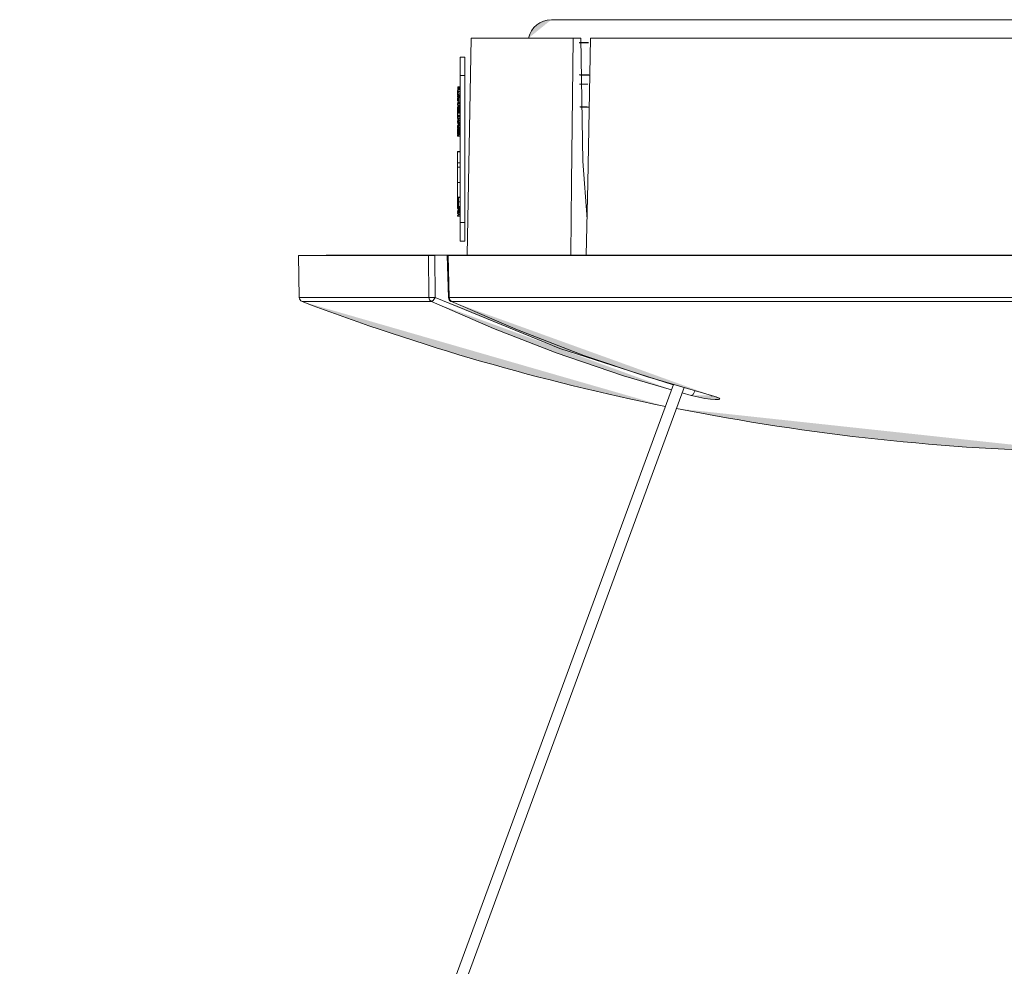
# Model space of a CAD drawing. Header units: inches. Extents: x -12 to 34, y -66 to 44.
# Tile 5 of 6: x 4 to 11, y 37 to 44. Entities that reach past the tile are written whole.
import ezdxf

# ---------------------------------------------------------------- set-up
doc = ezdxf.new("R2010")
doc.units = ezdxf.units.IN
doc.header["$MEASUREMENT"] = 0
doc.layers.add('Livello 1', color=7, linetype='Continuous')

# ---------------------------------------------------------------- blocks, each defined once
blk = doc.blocks.new('block 2')
at = {"layer": 'Livello 1', "true_color": 0x1c1c1b}
h = blk.add_hatch(color=179, dxfattribs=at)
h.dxf.hatch_style = 2
edge = h.paths.add_edge_path()
edge.add_spline(control_points=[(7.6295, 43.975), (7.5472, 43.975), (7.4767, 43.9177), (7.4598, 43.8379)], knot_values=[0, 0, 0, 0, 0.035278, 0.035278, 0.035278, 0.035278], degree=3, periodic=0)
edge.add_line((7.4598, 43.8379), (7.6295, 43.975))
h = blk.add_hatch(color=179, dxfattribs=at)
h.dxf.hatch_style = 2
h.paths.add_polyline_path([(7.7752, 42.2182), (7.7808, 42.756), (7.792, 43.8379)])
h = blk.add_hatch(color=179, dxfattribs=at)
h.dxf.hatch_style = 2
h.paths.add_polyline_path([(7.9225, 43.8379), (7.9015, 42.756), (7.8903, 42.2182)])
h = blk.add_hatch(color=179, dxfattribs=at)
h.dxf.hatch_style = 2
h.paths.add_polyline_path([(4.1298, 28.0333), (3.9994, 28.0864), (3.8691, 28.1212), (3.756, 28.1335), (3.6614, 28.0977)])
h.paths.add_polyline_path([(3.7019, 28.2091), (3.7228, 28.2357), (3.798, 28.247), (3.9089, 28.2337), (4.0408, 28.1989), (4.1712, 28.1468)])
h.paths.add_polyline_path([(4.0311, 28.2511), (4.1037, 28.2296), (4.1752, 28.1999)])
h.paths.add_polyline_path([(3.7382, 28.0108), (3.751, 28.02), (3.7826, 28.0292), (3.8271, 28.0292), (3.8813, 28.023), (3.9422, 28.0108)])
h.paths.add_polyline_path([(4.0894, 27.9637), (4.0158, 27.9893), (3.9422, 28.0108)])
h.paths.add_polyline_path([(4.1298, 28.0333), (4.1216, 28.0138), (4.1119, 27.9934), (4.1007, 27.977), (4.0894, 27.9637)])
h.paths.add_polyline_path([(4.1752, 28.1999), (4.1799, 28.1948), (4.1814, 28.1835), (4.1789, 28.1672), (4.1712, 28.1468)])
h.paths.add_polyline_path([(4.2463, 27.9801), (4.2377, 27.9616), (4.229, 27.9412), (4.2178, 27.9258), (4.208, 27.9116)])
h.paths.add_polyline_path([(4.2924, 28.1447), (4.2965, 28.1386), (4.2965, 28.1262), (4.2939, 28.111), (4.2882, 28.0925)])
h.paths.add_polyline_path([(4.2463, 27.9801), (4.2463, 27.9535), (4.2448, 27.9402), (4.2398, 27.9279)])
h.paths.add_polyline_path([(4.3118, 28.1243), (4.3102, 28.117), (4.3052, 28.1079), (4.2882, 28.0925)])
h.paths.add_polyline_path([(4.2398, 27.9279), (4.23, 27.9146), (4.2213, 27.9033)])
h.paths.add_polyline_path([(4.3072, 28.1386), (4.3118, 28.1335), (4.3118, 28.1243)])
h.paths.add_polyline_path([(12.2239, 42.2254), (12.2694, 42.2059), (12.2873, 42.1568)])
h.paths.add_polyline_path([(12.3139, 42.2254), (12.3195, 42.2254), (12.3246, 42.2243)])
h.paths.add_polyline_path([(15.4142, 41.171), (15.402, 41.1793), (15.3918, 41.2038)])
h.paths.add_polyline_path([(17.5084, 41.8716), (17.4931, 41.8808), (17.4818, 41.9022)])
h.paths.add_polyline_path([(12.1932, 41.8716), (12.2152, 41.8787), (12.2259, 41.8971)])
h.paths.add_polyline_path([(12.0398, 41.171), (12.0638, 41.1793), (12.0751, 41.2038)])
h.paths.add_polyline_path([(12.3139, 41.171), (12.2903, 41.1793), (12.2791, 41.2038)])
h.paths.add_polyline_path([(12.4667, 41.8716), (12.4432, 41.8808), (12.432, 41.9022)])
h.paths.add_polyline_path([(6.7337, 41.8716), (6.7486, 41.8808), (6.7623, 41.9022)])
h.paths.add_polyline_path([(8.674, 41.171), (8.6884, 41.1793), (8.6992, 41.2038)])
h.paths.add_polyline_path([(12.14, 41.4615), (12.1579, 41.4605), (12.1911, 41.4605), (12.2218, 41.4635), (12.2495, 41.4686), (12.2679, 41.4748), (12.2766, 41.4809)])
h.paths.add_polyline_path([(12.2766, 41.4809), (12.2894, 41.528), (12.3108, 41.6087), (12.3195, 41.6425)])
h.paths.add_polyline_path([(17.5289, 41.9022), (17.5228, 41.8849), (17.5084, 41.8716)])
h.paths.add_polyline_path([(6.7337, 41.8716), (6.7189, 41.8849), (6.7138, 41.9022)])
h.paths.add_polyline_path([(6.8662, 41.9022), (6.8723, 41.8849), (6.8845, 41.8716)])
h.paths.add_polyline_path([(12.1932, 41.8716), (12.1947, 41.8849), (12.1947, 41.9022)])
h.paths.add_polyline_path([(12.4692, 41.9022), (12.4678, 41.8849), (12.4667, 41.8716)])
h.paths.add_polyline_path([(17.3867, 41.8716), (17.4011, 41.8849), (17.4062, 41.9022)])
h.paths.add_polyline_path([(12.0802, 41.1905), (12.0817, 41.1895), (12.0986, 41.1824), (12.1246, 41.1762), (12.1553, 41.1721), (12.1901, 41.1742), (12.2239, 41.1772), (12.2514, 41.1843), (12.2704, 41.1936), (12.2791, 41.2038)])
h.paths.add_polyline_path([(8.5252, 41.2141), (8.1669, 41.3184), (7.6652, 41.4901), (7.197, 41.6711), (6.7337, 41.8716)])
h.paths.add_polyline_path([(8.8254, 41.171), (8.8602, 41.1598), (8.8811, 41.1506), (8.8868, 41.1435), (8.8771, 41.1404), (8.8519, 41.1404), (8.8167, 41.1425), (8.7753, 41.1496), (8.7293, 41.1578), (8.6863, 41.168), (8.674, 41.171)])
h.paths.add_polyline_path([(6.8845, 41.8716), (7.3765, 41.6609), (7.8724, 41.4697), (8.3463, 41.3102), (8.8254, 41.171)])
h.paths.add_polyline_path([(12.0398, 41.171), (12.0802, 41.3184), (12.1191, 41.4901), (12.1569, 41.6711), (12.1932, 41.8716)])
h.paths.add_polyline_path([(12.3139, 41.171), (12.3026, 41.1598), (12.2766, 41.1506), (12.2387, 41.1435), (12.1957, 41.1404), (12.1498, 41.1404), (12.1078, 41.1425), (12.073, 41.1496), (12.05, 41.1578), (12.0398, 41.168), (12.0398, 41.171)])
h.paths.add_polyline_path([(12.4667, 41.8716), (12.4274, 41.6609), (12.3885, 41.4697), (12.3517, 41.3102), (12.3139, 41.171)])
h.paths.add_polyline_path([(15.2936, 41.171), (15.8397, 41.3184), (16.3816, 41.4901), (16.8868, 41.6711), (17.3867, 41.8716)])
h.paths.add_polyline_path([(15.4142, 41.171), (15.3702, 41.1598), (15.3232, 41.1506), (15.2793, 41.1435), (15.2445, 41.1404), (15.2241, 41.1404), (15.2169, 41.1425), (15.2241, 41.1496), (15.2466, 41.1578), (15.2813, 41.168), (15.2936, 41.171)])
h.paths.add_polyline_path([(17.5084, 41.8716), (16.9788, 41.6609), (16.4419, 41.4697), (15.6453, 41.2335)])
h.paths.add_polyline_path([(17.4839, 42.2162), (17.4951, 42.2162), (17.5084, 42.2151), (17.5187, 42.2151), (17.5269, 42.2151), (17.5309, 42.2151)])
h.paths.add_polyline_path([(12.4263, 42.2162), (12.4289, 42.2162), (12.436, 42.2151), (12.4442, 42.2151), (12.4555, 42.2151), (12.4637, 42.2151)])
h = blk.add_hatch(color=179, dxfattribs=at)
h.dxf.hatch_style = 2
h.paths.add_polyline_path([(6.7123, 42.2151), (6.721, 42.2151), (6.7302, 42.2151), (6.7414, 42.2151), (6.7527, 42.2162), (6.7593, 42.2162)])
h = blk.add_hatch(color=179, dxfattribs=at)
h.dxf.hatch_style = 2
h.paths.add_polyline_path([(6.8677, 42.2162), (6.8595, 42.2162), (6.8538, 42.2151), (6.8529, 42.2151), (6.8554, 42.2151), (6.8595, 42.2151)])
h = blk.add_hatch(color=179, dxfattribs=at)
h.dxf.hatch_style = 2
h.paths.add_polyline_path([(6.8529, 42.2151), (6.857, 42.0587), (6.8616, 41.9022)])
h = blk.add_hatch(color=179, dxfattribs=at)
h.dxf.hatch_style = 2
edge = h.paths.add_edge_path()
edge.add_spline(control_points=[(5.747, 41.9022), (5.747, 41.8889), (5.7572, 41.8767), (5.7695, 41.8716)], knot_values=[0, 0, 0, 0, 0.035278, 0.035278, 0.035278, 0.035278], degree=3, periodic=0)
edge.add_line((5.7695, 41.8716), (5.747, 41.9022))
h = blk.add_hatch(color=179, dxfattribs=at)
h.dxf.hatch_style = 2
h.paths.add_polyline_path([(6.7623, 41.9022), (7.6934, 41.5218), (8.5391, 41.2508)])
h = blk.add_hatch(color=179, dxfattribs=at)
h.dxf.hatch_style = 2
edge = h.paths.add_edge_path()
edge.add_spline(control_points=[(6.8616, 41.9022), (6.8616, 41.8889), (6.8698, 41.8776), (6.8804, 41.8716)], knot_values=[0, 0, 0, 0, 0.035278, 0.035278, 0.035278, 0.035278], degree=3, periodic=0)
edge.add_line((6.8804, 41.8716), (6.8616, 41.9022))
h = blk.add_hatch(color=179, dxfattribs=at)
h.dxf.hatch_style = 2
edge = h.paths.add_edge_path()
edge.add_spline(control_points=[(5.7695, 41.8716), (6.6499, 41.5382), (7.5574, 41.2764), (8.4812, 41.0893)], knot_values=[0, 0, 0, 0, 0.035278, 0.035278, 0.035278, 0.035278], degree=3, periodic=0)
edge.add_line((8.4812, 41.0893), (5.7695, 41.8716))
h = blk.add_hatch(color=179, dxfattribs=at)
h.dxf.hatch_style = 2
h.paths.add_polyline_path([(8.8228, 41.171), (8.8254, 41.1691), (8.8279, 41.1691), (8.8432, 41.165), (8.8565, 41.1609), (8.8627, 41.1578), (8.8668, 41.1558), (8.8689, 41.1547)])
h = blk.add_hatch(color=179, dxfattribs=at)
h.dxf.hatch_style = 2
edge = h.paths.add_edge_path()
edge.add_spline(control_points=[(8.5626, 41.074), (9.5576, 40.8766), (10.5683, 40.7682), (11.5828, 40.7488)], knot_values=[0, 0, 0, 0, 0.035278, 0.035278, 0.035278, 0.035278], degree=3, periodic=0)
edge.add_line((11.5828, 40.7488), (8.5626, 41.074))
at = {"layer": 'Livello 1', "lineweight": 0}
for points in [[(7.6295, 43.975), (7.6652, 43.975), (7.7752, 43.975), (7.9557, 43.975), (8.2047, 43.975), (8.5171, 43.975), (8.8877, 43.975), (9.31, 43.975), (9.7768, 43.975), (10.2815, 43.975), (10.8138, 43.975), (11.3664, 43.975)], [(7.6295, 43.975), (7.6652, 43.975), (7.7752, 43.975), (7.9557, 43.975), (8.2047, 43.975), (8.5171, 43.975), (8.8877, 43.975), (9.31, 43.975), (9.7768, 43.975), (10.2815, 43.975), (10.8138, 43.975), (11.3664, 43.975)], [(7.0308, 43.8379), (7.0012, 42.2182)], [(7.0308, 43.8379), (7.0794, 43.8379), (7.2241, 43.8379), (7.4639, 43.8379), (7.792, 43.8379)], [(7.7752, 42.2182), (7.7808, 42.756), (7.792, 43.8379)], [(7.792, 43.8379), (7.8488, 43.8379)], [(7.9056, 43.8031), (7.8713, 43.8031), (7.8381, 43.8031)], [(7.9071, 43.8052), (7.8739, 43.8052), (7.8401, 43.8052)], [(7.9071, 43.8052), (7.8739, 43.8052), (7.8401, 43.8052)], [(7.8488, 43.8379), (7.8652, 42.9197)], [(7.9225, 43.8379), (7.9015, 42.756), (7.8903, 42.2182)], [(7.9225, 43.8379), (8.3049, 43.8379), (8.743, 43.8379), (9.2314, 43.8379), (9.7615, 43.8379), (10.3255, 43.8379), (10.9135, 43.8379), (11.5193, 43.8379), (12.1287, 43.8379)], [(6.9496, 43.5598), (6.9496, 43.657), (6.9496, 43.6958)], [(6.9847, 43.6958), (6.9496, 43.6958)], [(6.9847, 43.6958), (6.9496, 43.6958)], [(6.9847, 43.5598), (6.9847, 43.657), (6.9847, 43.6958)], [(6.9847, 43.5598), (6.9496, 43.5598)], [(6.9496, 42.4606), (6.9496, 43.5598)], [(6.9847, 42.4606), (6.9847, 43.5598)], [(7.8381, 43.5628), (7.8739, 43.5628), (7.9102, 43.5628)], [(7.8473, 43.5609), (7.8795, 43.5609), (7.9128, 43.5609)], [(7.8473, 43.5609), (7.8795, 43.5609), (7.9128, 43.5609)], [(6.929, 43.4463), (6.9331, 43.4463)], [(6.929, 43.4392), (6.929, 43.4463)], [(6.9331, 43.4463), (6.929, 43.4463)], [(6.929, 43.4392), (6.9362, 43.4392)], [(6.929, 43.4392), (6.9475, 43.4392)], [(6.929, 43.436), (6.9362, 43.436)], [(6.929, 43.436), (6.929, 43.4309)], [(6.929, 43.436), (6.9475, 43.436)], [(6.929, 43.4227), (6.929, 43.4309)], [(6.9362, 43.4309), (6.929, 43.4309)], [(6.9322, 43.4729), (6.9322, 43.4688)], [(6.9496, 43.4729), (6.9322, 43.4729)], [(6.9322, 43.4688), (6.9322, 43.4575)], [(6.9496, 43.4688), (6.9322, 43.4688)], [(6.9331, 43.4575), (6.9322, 43.4575)], [(6.9322, 43.4575), (6.9322, 43.4463)], [(6.9322, 43.4392), (6.9322, 43.436)], [(6.9362, 43.4606), (6.9331, 43.4606)], [(6.9362, 43.4606), (6.9331, 43.4606)], [(6.9362, 43.4606), (6.9331, 43.4606)], [(6.9362, 43.4606), (6.9331, 43.4606)], [(6.9362, 43.4606), (6.9331, 43.4606)], [(6.9362, 43.4606), (6.9331, 43.4606)], [(6.9362, 43.4606), (6.9331, 43.4606)], [(6.9362, 43.4606), (6.9331, 43.4606)], [(6.9362, 43.4606), (6.9331, 43.4606)], [(6.9362, 43.4606), (6.9331, 43.4606)], [(6.9362, 43.4606), (6.9331, 43.4606)], [(6.9362, 43.4606), (6.9331, 43.4606)], [(6.9362, 43.4606), (6.9331, 43.4606)], [(6.9362, 43.4606), (6.9331, 43.4606)], [(6.9362, 43.4606), (6.9331, 43.4606)], [(6.9362, 43.4606), (6.9331, 43.4606)], [(6.9362, 43.4606), (6.9331, 43.4606)], [(6.9362, 43.4606), (6.9331, 43.4606)], [(6.9362, 43.4606), (6.9331, 43.4606)], [(6.9362, 43.4606), (6.9331, 43.4606)], [(6.9362, 43.4606), (6.9331, 43.4606)], [(6.9362, 43.4606), (6.9331, 43.4606)], [(6.9362, 43.4606), (6.9331, 43.4606)], [(6.9362, 43.4606), (6.9331, 43.4606)], [(6.9362, 43.4606), (6.9331, 43.4606)], [(6.9362, 43.4606), (6.9331, 43.4606)], [(6.9362, 43.4606), (6.9331, 43.4606)], [(6.9362, 43.4606), (6.9331, 43.4606)], [(6.9362, 43.4606), (6.9331, 43.4606)], [(6.9362, 43.4606), (6.9331, 43.4606)], [(6.9362, 43.4606), (6.9331, 43.4606)], [(6.9362, 43.4606), (6.9331, 43.4606)], [(6.9362, 43.4606), (6.9331, 43.4606)], [(6.9362, 43.4606), (6.9331, 43.4606)], [(6.9362, 43.4606), (6.9331, 43.4606)], [(6.9331, 43.4596), (6.9331, 43.4606)], [(6.9331, 43.4606), (6.9496, 43.4606)], [(6.9331, 43.4596), (6.9331, 43.4534)], [(6.9362, 43.4596), (6.9331, 43.4596)], [(6.9331, 43.4534), (6.9362, 43.4534)], [(6.9331, 43.4534), (6.9362, 43.4534)], [(6.9331, 43.4504), (6.9362, 43.4504)], [(6.9331, 43.4463), (6.9331, 43.4504)], [(6.9331, 43.4504), (6.9475, 43.4504)], [(6.9362, 43.4606), (6.9496, 43.4606)], [(6.9362, 43.4534), (6.9362, 43.4596)], [(6.9362, 43.4534), (6.9475, 43.4534)], [(6.9362, 43.4504), (6.9475, 43.4504)], [(6.9362, 43.4309), (6.9362, 43.436)], [(6.9362, 43.436), (6.9475, 43.436)], [(6.9475, 43.4504), (6.9475, 43.4534)], [(6.9475, 43.436), (6.9475, 43.4392)], [(7.8401, 43.4944), (7.8698, 43.4944), (7.899, 43.4944)], [(7.8458, 43.4944), (7.8739, 43.4944), (7.9015, 43.4944)], [(7.8458, 43.4944), (7.8739, 43.4944), (7.9015, 43.4944)], [(6.929, 43.4227), (6.9362, 43.4227)], [(6.929, 43.4227), (6.9475, 43.4227)], [(6.929, 43.4187), (6.9362, 43.4187)], [(6.929, 43.4187), (6.9362, 43.4187)], [(6.929, 43.4187), (6.929, 43.4115)], [(6.929, 43.4187), (6.9475, 43.4187)], [(6.9362, 43.4187), (6.929, 43.4187)], [(6.929, 43.4187), (6.929, 43.4187)], [(6.929, 43.4187), (6.9475, 43.4187)], [(6.929, 43.4085), (6.929, 43.4115)], [(6.9362, 43.4115), (6.929, 43.4115)], [(6.929, 43.4085), (6.9475, 43.4085)], [(6.9331, 43.4054), (6.929, 43.4054)], [(6.929, 43.3982), (6.929, 43.4054)], [(6.929, 43.4054), (6.9475, 43.4054)], [(6.929, 43.3982), (6.9475, 43.3982)], [(6.929, 43.3921), (6.929, 43.3901)], [(6.929, 43.3921), (6.9331, 43.3921)], [(6.9331, 43.3921), (6.929, 43.3921)], [(6.929, 43.3849), (6.929, 43.3901)], [(6.9362, 43.3901), (6.929, 43.3901)], [(6.929, 43.3849), (6.9475, 43.3849)], [(6.929, 43.3819), (6.9362, 43.3819)], [(6.929, 43.3819), (6.9362, 43.3819)], [(6.929, 43.3819), (6.9475, 43.3819)], [(6.929, 43.3768), (6.929, 43.3819)], [(6.929, 43.3819), (6.9475, 43.3819)], [(6.929, 43.3768), (6.929, 43.3706)], [(6.9362, 43.3768), (6.929, 43.3768)], [(6.929, 43.3706), (6.9362, 43.3706)], [(6.9322, 43.4227), (6.9322, 43.4187)], [(6.9322, 43.4085), (6.9322, 43.4085)], [(6.9322, 43.4085), (6.9322, 43.4085)], [(6.9322, 43.4085), (6.9322, 43.4054)], [(6.9322, 43.4085), (6.9322, 43.4085)], [(6.9322, 43.4085), (6.9322, 43.4085)], [(6.9322, 43.4085), (6.9322, 43.4085)], [(6.9322, 43.4085), (6.9322, 43.4085)], [(6.9322, 43.3982), (6.9322, 43.3952)], [(6.9331, 43.3952), (6.9322, 43.3952)], [(6.9322, 43.3952), (6.9322, 43.3952)], [(6.9322, 43.3952), (6.9322, 43.3952)], [(6.9322, 43.3952), (6.9322, 43.3921)], [(6.9322, 43.3839), (6.9331, 43.3849)], [(6.9331, 43.3849), (6.9322, 43.3839)], [(6.9322, 43.3839), (6.9331, 43.3849)], [(6.9331, 43.3849), (6.9322, 43.3839)], [(6.9331, 43.3849), (6.9322, 43.3839)], [(6.9322, 43.3839), (6.9331, 43.3849)], [(6.9331, 43.3849), (6.9322, 43.3839)], [(6.9322, 43.3839), (6.9331, 43.3849)], [(6.9322, 43.3839), (6.9331, 43.3849)], [(6.9331, 43.3849), (6.9322, 43.3839)], [(6.9322, 43.3819), (6.9322, 43.3839)], [(6.9331, 43.3604), (6.9322, 43.3594)], [(6.9322, 43.3594), (6.9331, 43.3604)], [(6.9322, 43.3502), (6.9322, 43.3594)], [(6.9331, 43.4054), (6.9362, 43.4054)], [(6.9331, 43.3982), (6.9362, 43.3982)], [(6.9331, 43.3952), (6.9362, 43.3952)], [(6.9331, 43.3952), (6.9331, 43.3921)], [(6.9331, 43.3952), (6.9475, 43.3952)], [(6.9372, 43.3676), (6.9331, 43.3706)], [(6.9331, 43.3676), (6.9362, 43.3676)], [(6.9331, 43.3573), (6.9331, 43.3676)], [(6.9331, 43.3676), (6.9475, 43.3676)], [(6.9331, 43.3573), (6.9362, 43.3573)], [(6.9331, 43.3573), (6.9475, 43.3573)], [(6.9362, 43.4115), (6.9362, 43.4187)], [(6.9362, 43.4054), (6.9475, 43.4054)], [(6.9362, 43.3901), (6.9362, 43.3952)], [(6.9362, 43.3952), (6.9475, 43.3952)], [(6.9362, 43.3706), (6.9362, 43.3768)], [(6.9362, 43.3706), (6.9475, 43.3706)], [(6.9362, 43.3676), (6.9475, 43.3676)], [(6.9475, 43.4187), (6.9475, 43.4227)], [(6.9475, 43.4054), (6.9475, 43.4085)], [(6.9475, 43.3952), (6.9475, 43.3982)], [(6.9475, 43.3819), (6.9475, 43.3849)], [(6.9475, 43.3676), (6.9475, 43.3706)], [(6.9475, 43.3502), (6.9475, 43.3573)], [(6.929, 43.3502), (6.9362, 43.3502)], [(6.929, 43.3502), (6.929, 43.3491)], [(6.929, 43.3502), (6.9475, 43.3502)], [(6.929, 43.339), (6.929, 43.3491)], [(6.9362, 43.3491), (6.929, 43.3491)], [(6.929, 43.339), (6.9362, 43.339)], [(6.929, 43.339), (6.9475, 43.339)], [(6.929, 43.3225), (6.9362, 43.3225)], [(6.929, 43.3144), (6.929, 43.3225)], [(6.9475, 43.3225), (6.929, 43.3225)], [(6.9362, 43.3144), (6.929, 43.3144)], [(6.929, 43.3133), (6.929, 43.3144), (6.929, 43.3144)], [(6.9496, 43.3144), (6.929, 43.3144)], [(6.929, 43.3072), (6.929, 43.3103), (6.929, 43.3133)], [(6.9496, 43.3133), (6.929, 43.3133)], [(6.929, 43.3), (6.929, 43.3042), (6.929, 43.3072)], [(6.9496, 43.3072), (6.929, 43.3072)], [(6.929, 43.2929), (6.929, 43.297), (6.929, 43.3)], [(6.9496, 43.3), (6.929, 43.3)], [(6.929, 43.2878), (6.929, 43.2899), (6.929, 43.2929)], [(6.9496, 43.2929), (6.929, 43.2929)], [(6.929, 43.2837), (6.929, 43.2868), (6.929, 43.2878)], [(6.9496, 43.2878), (6.929, 43.2878)], [(6.929, 43.2847), (6.929, 43.2868)], [(6.929, 43.2735), (6.929, 43.2796), (6.929, 43.2837)], [(6.9496, 43.2837), (6.929, 43.2837)], [(6.9388, 43.339), (6.9322, 43.3358)], [(6.9322, 43.3358), (6.9388, 43.339)], [(6.9322, 43.3225), (6.9322, 43.3358)], [(6.9322, 43.3358), (6.9322, 43.3358)], [(6.9331, 43.3358), (6.9322, 43.3358)], [(6.9322, 43.3225), (6.9322, 43.3225)], [(6.9331, 43.3358), (6.9331, 43.3287)], [(6.9331, 43.3358), (6.9362, 43.3358)], [(6.9331, 43.3358), (6.9362, 43.3358)], [(6.9331, 43.3358), (6.9475, 43.3358)], [(6.9362, 43.3358), (6.9331, 43.3358)], [(6.9331, 43.3358), (6.9331, 43.3358)], [(6.9331, 43.3358), (6.9475, 43.3358)], [(6.9331, 43.3266), (6.9331, 43.3287)], [(6.9362, 43.3287), (6.9331, 43.3287)], [(6.9331, 43.3266), (6.9475, 43.3266)], [(6.9362, 43.3491), (6.9362, 43.3502)], [(6.9362, 43.3502), (6.9475, 43.3502)], [(6.9362, 43.3287), (6.9362, 43.3358)], [(6.9362, 43.3225), (6.9475, 43.3225)], [(6.9362, 43.3144), (6.9362, 43.3144)], [(6.9475, 43.3358), (6.9475, 43.339)], [(6.9475, 43.3225), (6.9475, 43.3266)], [(7.8959, 43.3246), (7.8698, 43.3246), (7.8432, 43.3246)], [(7.8959, 43.3246), (7.8698, 43.3246), (7.8432, 43.3246)], [(7.9071, 43.3216), (7.8764, 43.3216), (7.8458, 43.3216)], [(6.929, 43.2602), (6.929, 43.2673), (6.929, 43.2735)], [(6.9496, 43.2735), (6.929, 43.2735)], [(6.929, 43.2684), (6.929, 43.2714)], [(6.929, 43.2551), (6.929, 43.2571), (6.929, 43.2602)], [(6.9496, 43.2602), (6.929, 43.2602)], [(6.9496, 43.2551), (6.929, 43.2551)], [(6.929, 43.254), (6.9331, 43.254)], [(6.929, 43.254), (6.929, 43.252)], [(6.929, 43.254), (6.9331, 43.254)], [(6.929, 43.252), (6.929, 43.251)], [(6.9362, 43.252), (6.929, 43.252)], [(6.929, 43.251), (6.9362, 43.251)], [(6.9475, 43.251), (6.929, 43.251)], [(6.929, 43.2469), (6.9362, 43.2469)], [(6.929, 43.2469), (6.9362, 43.2469)], [(6.929, 43.2469), (6.9475, 43.2469)], [(6.929, 43.2469), (6.929, 43.2377)], [(6.9475, 43.2469), (6.929, 43.2469)], [(6.929, 43.2377), (6.9362, 43.2377)], [(6.929, 43.2377), (6.929, 43.2377)], [(6.9362, 43.2377), (6.929, 43.2377)], [(6.929, 43.2203), (6.9331, 43.2203)], [(6.929, 43.2203), (6.929, 43.2172)], [(6.929, 43.2203), (6.9331, 43.2203)], [(6.929, 43.2172), (6.929, 43.2131)], [(6.9362, 43.2172), (6.929, 43.2172)], [(6.929, 43.2131), (6.9362, 43.2131)], [(6.929, 43.2131), (6.9362, 43.2131)], [(6.9322, 43.254), (6.9322, 43.2551)], [(6.9372, 43.2469), (6.9322, 43.251)], [(6.9322, 43.251), (6.9322, 43.251)], [(6.9322, 43.2255), (6.9322, 43.2377)], [(6.9362, 43.2234), (6.9322, 43.2255)], [(6.9322, 43.209), (6.9322, 43.2131)], [(6.9331, 43.2551), (6.9331, 43.254)], [(6.9331, 43.2346), (6.9331, 43.2305)], [(6.9331, 43.2346), (6.9362, 43.2346)], [(6.9331, 43.2346), (6.9475, 43.2346)], [(6.9331, 43.2305), (6.9331, 43.2264)], [(6.9362, 43.2305), (6.9331, 43.2305)], [(6.9331, 43.2264), (6.9362, 43.2264)], [(6.9475, 43.2264), (6.9331, 43.2264)], [(6.9331, 43.2234), (6.9362, 43.2234)], [(6.9331, 43.2234), (6.9331, 43.2203)], [(6.9475, 43.2234), (6.9331, 43.2234)], [(6.9362, 43.2551), (6.9362, 43.252)], [(6.9475, 43.2377), (6.9362, 43.2377)], [(6.9362, 43.2377), (6.9362, 43.2377)], [(6.9362, 43.2346), (6.9362, 43.2305)], [(6.9475, 43.2346), (6.9362, 43.2346)], [(6.9362, 43.2234), (6.9475, 43.2234)], [(6.9362, 43.2172), (6.9362, 43.2131)], [(6.9475, 43.2131), (6.9362, 43.2131)], [(6.9475, 43.251), (6.9475, 43.2469)], [(6.9475, 43.2377), (6.9475, 43.2346)], [(6.9475, 43.2264), (6.9475, 43.2234)], [(6.9475, 43.2131), (6.9475, 43.209)], [(6.929, 43.209), (6.9362, 43.209)], [(6.929, 43.209), (6.9362, 43.209)], [(6.929, 43.209), (6.9362, 43.209)], [(6.929, 43.209), (6.9362, 43.209)], [(6.929, 43.209), (6.9362, 43.209)], [(6.929, 43.209), (6.9362, 43.209)], [(6.929, 43.209), (6.9362, 43.209)], [(6.9475, 43.209), (6.929, 43.209)], [(6.929, 43.209), (6.9362, 43.209)], [(6.929, 43.209), (6.9362, 43.209)], [(6.929, 43.209), (6.9362, 43.209)], [(6.929, 43.209), (6.9362, 43.209)], [(6.929, 43.209), (6.9362, 43.209)], [(6.929, 43.209), (6.929, 43.203)], [(6.9475, 43.209), (6.929, 43.209)], [(6.929, 43.203), (6.9362, 43.203)], [(6.9475, 43.203), (6.929, 43.203)], [(6.929, 43.1856), (6.9331, 43.1856)], [(6.929, 43.1856), (6.929, 43.1824)], [(6.929, 43.1856), (6.9331, 43.1856)], [(6.929, 43.1824), (6.9362, 43.1824)], [(6.9475, 43.1824), (6.929, 43.1824)], [(6.929, 43.1794), (6.9362, 43.1794)], [(6.929, 43.1794), (6.9362, 43.1794)], [(6.929, 43.1794), (6.9475, 43.1794)], [(6.929, 43.1794), (6.929, 43.1753)], [(6.9475, 43.1794), (6.929, 43.1794)], [(6.929, 43.1753), (6.929, 43.1712)], [(6.9362, 43.1753), (6.929, 43.1753)], [(6.929, 43.1712), (6.9362, 43.1712)], [(6.929, 43.1712), (6.9362, 43.1712)], [(6.929, 43.1682), (6.9362, 43.1682)], [(6.929, 43.1682), (6.9362, 43.1682)], [(6.929, 43.1682), (6.9362, 43.1682)], [(6.929, 43.1682), (6.9362, 43.1682)], [(6.929, 43.1682), (6.9475, 43.1682)], [(6.929, 43.1682), (6.929, 43.162)], [(6.9475, 43.1682), (6.929, 43.1682)], [(6.9475, 43.162), (6.929, 43.162)], [(6.929, 43.159), (6.9331, 43.159)], [(6.929, 43.159), (6.929, 43.1549)], [(6.9475, 43.159), (6.929, 43.159)], [(6.929, 43.1549), (6.929, 43.1508)], [(6.9362, 43.1549), (6.929, 43.1549)], [(6.929, 43.1508), (6.9362, 43.1508)], [(6.929, 43.1477), (6.9362, 43.1477)], [(6.929, 43.1477), (6.9362, 43.1477)], [(6.929, 43.1477), (6.9362, 43.1477)], [(6.929, 43.1477), (6.9362, 43.1477)], [(6.929, 43.1477), (6.9362, 43.1477)], [(6.929, 43.1477), (6.9362, 43.1477)], [(6.929, 43.1477), (6.9475, 43.1477)], [(6.929, 43.1477), (6.929, 43.1416)], [(6.9475, 43.1477), (6.929, 43.1477)], [(6.929, 43.1416), (6.9362, 43.1416)], [(6.9475, 43.1416), (6.929, 43.1416)], [(6.929, 43.1375), (6.9362, 43.1375)], [(6.929, 43.1375), (6.9362, 43.1375)], [(6.929, 43.1375), (6.9362, 43.1375)], [(6.929, 43.1375), (6.9362, 43.1375)], [(6.929, 43.1375), (6.9362, 43.1375)], [(6.929, 43.1375), (6.9362, 43.1375)], [(6.929, 43.1375), (6.9475, 43.1375)], [(6.929, 43.1375), (6.929, 43.1354)], [(6.9475, 43.1375), (6.929, 43.1375)], [(6.9322, 43.203), (6.9322, 43.203)], [(6.9331, 43.2009), (6.9322, 43.203)], [(6.9331, 43.2009), (6.9347, 43.2009)], [(6.9475, 43.2009), (6.9331, 43.2009)], [(6.9331, 43.1998), (6.9362, 43.1998)], [(6.9331, 43.1998), (6.9362, 43.1998)], [(6.9331, 43.1998), (6.9362, 43.1998)], [(6.9331, 43.1998), (6.9362, 43.1998)], [(6.9331, 43.1998), (6.9362, 43.1998)], [(6.9331, 43.1998), (6.9362, 43.1998)], [(6.9331, 43.1998), (6.9362, 43.1998)], [(6.9331, 43.1998), (6.9362, 43.1998)], [(6.9331, 43.1998), (6.9362, 43.1998)], [(6.9331, 43.1998), (6.9362, 43.1998)], [(6.9331, 43.1998), (6.9362, 43.1998)], [(6.9331, 43.1998), (6.9331, 43.1968)], [(6.9475, 43.1998), (6.9331, 43.1998)], [(6.9331, 43.1968), (6.9331, 43.1927)], [(6.9362, 43.1968), (6.9331, 43.1968)], [(6.9331, 43.1927), (6.9362, 43.1927)], [(6.9331, 43.1927), (6.9362, 43.1927)], [(6.9331, 43.1897), (6.9362, 43.1897)], [(6.9331, 43.1897), (6.9362, 43.1897)], [(6.9331, 43.1897), (6.9362, 43.1897)], [(6.9331, 43.1897), (6.9362, 43.1897)], [(6.9331, 43.1897), (6.9362, 43.1897)], [(6.9331, 43.1897), (6.9362, 43.1897)], [(6.9331, 43.1897), (6.9362, 43.1897)], [(6.9331, 43.1897), (6.9362, 43.1897)], [(6.9331, 43.1897), (6.9362, 43.1897)], [(6.9331, 43.1897), (6.9362, 43.1897)], [(6.9331, 43.1897), (6.9362, 43.1897)], [(6.9331, 43.1897), (6.9362, 43.1897)], [(6.9475, 43.1897), (6.9331, 43.1897)], [(6.9331, 43.1897), (6.9331, 43.1856)], [(6.9475, 43.1897), (6.9331, 43.1897)], [(6.9331, 43.162), (6.9362, 43.162)], [(6.9331, 43.159), (6.9362, 43.159)], [(6.9331, 43.159), (6.9362, 43.159)], [(6.9331, 43.159), (6.9362, 43.159)], [(6.9331, 43.159), (6.9362, 43.159)], [(6.9331, 43.159), (6.9475, 43.159)], [(6.9331, 43.1508), (6.9362, 43.1508)], [(6.9475, 43.2009), (6.9347, 43.2009)], [(6.9475, 43.1998), (6.9362, 43.1998)], [(6.9362, 43.1968), (6.9362, 43.1927)], [(6.9475, 43.1927), (6.9362, 43.1927)], [(6.9362, 43.1753), (6.9362, 43.1712)], [(6.9475, 43.1712), (6.9362, 43.1712)], [(6.9362, 43.1549), (6.9362, 43.1508)], [(6.9475, 43.1508), (6.9362, 43.1508)], [(6.9475, 43.203), (6.9475, 43.1998)], [(6.9475, 43.1927), (6.9475, 43.1897)], [(6.9475, 43.1824), (6.9475, 43.1794)], [(6.9475, 43.1712), (6.9475, 43.1682)], [(6.9475, 43.162), (6.9475, 43.159)], [(6.9475, 43.1508), (6.9475, 43.1477)], [(6.9475, 43.1416), (6.9475, 43.1375)], [(6.929, 43.1354), (6.929, 43.1303)], [(6.9362, 43.1354), (6.929, 43.1354)], [(6.929, 43.1303), (6.9362, 43.1303)], [(6.929, 43.1303), (6.9362, 43.1303)], [(6.929, 43.1272), (6.9331, 43.1272)], [(6.929, 43.1272), (6.929, 43.1221)], [(6.9331, 43.1272), (6.929, 43.1272)], [(6.929, 43.1221), (6.929, 43.1211)], [(6.9331, 43.1221), (6.929, 43.1221)], [(6.929, 43.1211), (6.9331, 43.1211)], [(6.929, 43.117), (6.9362, 43.117)], [(6.929, 43.117), (6.9362, 43.117)], [(6.929, 43.117), (6.9362, 43.117)], [(6.929, 43.117), (6.9362, 43.117)], [(6.929, 43.117), (6.9362, 43.117)], [(6.929, 43.117), (6.9362, 43.117)], [(6.929, 43.117), (6.9362, 43.117)], [(6.929, 43.117), (6.9362, 43.117)], [(6.929, 43.117), (6.9362, 43.117)], [(6.929, 43.117), (6.9362, 43.117)], [(6.929, 43.117), (6.9362, 43.117)], [(6.929, 43.117), (6.929, 43.1139)], [(6.929, 43.117), (6.9475, 43.117)], [(6.929, 43.1139), (6.929, 43.1079)], [(6.9362, 43.1139), (6.929, 43.1139)], [(6.929, 43.1079), (6.929, 43.1068)], [(6.9362, 43.1079), (6.929, 43.1079)], [(6.9362, 43.1068), (6.929, 43.1068)], [(6.9362, 43.1068), (6.929, 43.1068)], [(6.929, 43.1068), (6.9496, 43.1068)], [(6.9331, 43.1272), (6.9362, 43.1272)], [(6.9331, 43.1272), (6.9362, 43.1272)], [(6.9331, 43.1272), (6.9362, 43.1272)], [(6.9331, 43.1272), (6.9362, 43.1272)], [(6.9331, 43.1272), (6.9362, 43.1272)], [(6.9331, 43.1272), (6.9362, 43.1272)], [(6.9331, 43.1272), (6.9362, 43.1272)], [(6.9331, 43.1272), (6.9362, 43.1272)], [(6.9331, 43.1272), (6.9362, 43.1272)], [(6.9331, 43.1272), (6.9331, 43.1211)], [(6.9475, 43.1272), (6.9331, 43.1272)], [(6.9331, 43.1211), (6.9362, 43.1211)], [(6.9475, 43.1211), (6.9331, 43.1211)], [(6.9362, 43.1354), (6.9362, 43.1303)], [(6.9475, 43.1303), (6.9362, 43.1303)], [(6.9362, 43.1272), (6.9475, 43.1272)], [(6.9362, 43.117), (6.9475, 43.117)], [(6.9362, 43.1139), (6.9362, 43.1079)], [(6.9475, 43.1303), (6.9475, 43.1272)], [(6.9475, 43.1211), (6.9475, 43.117)], [(6.929, 42.9923), (6.929, 42.9892)], [(6.9496, 42.9923), (6.929, 42.9923)], [(6.929, 42.9892), (6.929, 42.9074)], [(6.9496, 42.9892), (6.929, 42.9892)], [(7.8652, 42.9197), (7.8959, 42.4861)], [(6.929, 42.9074), (6.929, 42.8736)], [(6.9496, 42.9074), (6.929, 42.9074)], [(6.929, 42.8736), (6.929, 42.7601)], [(6.9496, 42.8736), (6.929, 42.8736)], [(6.929, 42.7601), (6.929, 42.6507)], [(6.9496, 42.7601), (6.929, 42.7601)], [(6.929, 42.6507), (6.929, 42.6477)], [(6.9496, 42.6507), (6.929, 42.6507)], [(6.929, 42.6078), (6.929, 42.62), (6.929, 42.6477)], [(6.9496, 42.6477), (6.929, 42.6477)], [(6.9362, 42.6477), (6.9362, 42.6262), (6.9362, 42.6159)], [(6.9362, 42.6159), (6.929, 42.6078)], [(6.929, 42.5801), (6.929, 42.6078)], [(6.929, 42.5801), (6.9496, 42.5801)], [(6.9362, 42.5801), (6.929, 42.5801)], [(6.9362, 42.5801), (6.929, 42.5801)], [(6.9362, 42.5801), (6.929, 42.5801)], [(6.9362, 42.5801), (6.929, 42.5801)], [(6.9362, 42.5801), (6.929, 42.5801)], [(6.9362, 42.5801), (6.929, 42.5801)], [(6.9362, 42.5801), (6.929, 42.5801)], [(6.9362, 42.5801), (6.929, 42.5801)], [(6.9362, 42.5801), (6.929, 42.5801)], [(6.9362, 42.5801), (6.929, 42.5801)], [(6.9362, 42.5801), (6.929, 42.5801)], [(6.9362, 42.5801), (6.929, 42.5801)], [(6.9362, 42.5801), (6.929, 42.5801)], [(6.9362, 42.5801), (6.929, 42.5801)], [(6.9362, 42.5801), (6.929, 42.5801)], [(6.9362, 42.5801), (6.929, 42.5801)], [(6.9362, 42.5801), (6.929, 42.5801)], [(6.9362, 42.5801), (6.929, 42.5801)], [(6.9362, 42.5801), (6.929, 42.5801)], [(6.9362, 42.5801), (6.929, 42.5801)], [(6.9362, 42.5801), (6.929, 42.5801)], [(6.9362, 42.5801), (6.929, 42.5801)], [(6.9362, 42.5801), (6.929, 42.5801)], [(6.9362, 42.5801), (6.929, 42.5801)], [(6.9362, 42.5801), (6.929, 42.5801)], [(6.9362, 42.5801), (6.929, 42.5801)], [(6.9362, 42.5801), (6.929, 42.5801)], [(6.9362, 42.5801), (6.929, 42.5801)], [(6.9362, 42.5801), (6.929, 42.5801)], [(6.9362, 42.5801), (6.929, 42.5801)], [(6.929, 42.5801), (6.9496, 42.5801)], [(6.929, 42.5801), (6.929, 42.5761)], [(6.929, 42.573), (6.929, 42.5761)], [(6.929, 42.5761), (6.9362, 42.5761)], [(6.929, 42.5761), (6.9362, 42.5761)], [(6.9475, 42.5761), (6.929, 42.5761)], [(6.9475, 42.573), (6.929, 42.573)], [(6.9475, 42.573), (6.929, 42.573)], [(6.929, 42.573), (6.9362, 42.573)], [(6.929, 42.573), (6.9362, 42.573)], [(6.929, 42.573), (6.9362, 42.573)], [(6.929, 42.573), (6.9362, 42.573)], [(6.929, 42.573), (6.9362, 42.573)], [(6.929, 42.573), (6.9362, 42.573)], [(6.929, 42.573), (6.9362, 42.573)], [(6.929, 42.573), (6.9362, 42.573)], [(6.929, 42.573), (6.9362, 42.573)], [(6.929, 42.573), (6.9362, 42.573)], [(6.929, 42.573), (6.9362, 42.573)], [(6.929, 42.573), (6.9362, 42.573)], [(6.929, 42.573), (6.9362, 42.573)], [(6.929, 42.573), (6.9362, 42.573)], [(6.929, 42.573), (6.9362, 42.573)], [(6.929, 42.573), (6.9362, 42.573)], [(6.929, 42.573), (6.9362, 42.573)], [(6.929, 42.573), (6.9362, 42.573)], [(6.929, 42.573), (6.9362, 42.573)], [(6.929, 42.573), (6.9362, 42.573)], [(6.929, 42.573), (6.9362, 42.573)], [(6.929, 42.573), (6.9362, 42.573)], [(6.929, 42.573), (6.9362, 42.573)], [(6.929, 42.573), (6.9362, 42.573)], [(6.929, 42.573), (6.9362, 42.573)], [(6.929, 42.573), (6.9362, 42.573)], [(6.929, 42.573), (6.9362, 42.573)], [(6.929, 42.573), (6.9362, 42.573)], [(6.929, 42.573), (6.9362, 42.573)], [(6.929, 42.573), (6.9362, 42.573)], [(6.929, 42.573), (6.929, 42.5669)], [(6.9475, 42.5669), (6.929, 42.5669)], [(6.929, 42.5669), (6.9362, 42.5669)], [(6.929, 42.5669), (6.9362, 42.5669)], [(6.929, 42.5495), (6.9331, 42.5495)], [(6.929, 42.5495), (6.929, 42.5464)], [(6.929, 42.5495), (6.9331, 42.5495)], [(6.9331, 42.5669), (6.9362, 42.5638)], [(6.9475, 42.5638), (6.9331, 42.5638)], [(6.9475, 42.5638), (6.9331, 42.5638)], [(6.9331, 42.5638), (6.9331, 42.5567)], [(6.9331, 42.5638), (6.9362, 42.5638)], [(6.9331, 42.5638), (6.9362, 42.5638)], [(6.9331, 42.5638), (6.9362, 42.5638)], [(6.9331, 42.5638), (6.9362, 42.5638)], [(6.9331, 42.5638), (6.9362, 42.5638)], [(6.9331, 42.5638), (6.9362, 42.5638)], [(6.9331, 42.5638), (6.9362, 42.5638)], [(6.9331, 42.5638), (6.9362, 42.5638)], [(6.9331, 42.5638), (6.9362, 42.5638)], [(6.9331, 42.5638), (6.9362, 42.5638)], [(6.9331, 42.5638), (6.9362, 42.5638)], [(6.9331, 42.5638), (6.9362, 42.5638)], [(6.9331, 42.5638), (6.9362, 42.5638)], [(6.9331, 42.5638), (6.9362, 42.5638)], [(6.9331, 42.5638), (6.9362, 42.5638)], [(6.9331, 42.5638), (6.9362, 42.5638)], [(6.9331, 42.5638), (6.9362, 42.5638)], [(6.9331, 42.5638), (6.9362, 42.5638)], [(6.9331, 42.5638), (6.9362, 42.5638)], [(6.9331, 42.5638), (6.9362, 42.5638)], [(6.9331, 42.5638), (6.9362, 42.5638)], [(6.9331, 42.5638), (6.9362, 42.5638)], [(6.9331, 42.5638), (6.9362, 42.5638)], [(6.9331, 42.5638), (6.9362, 42.5638)], [(6.9331, 42.5638), (6.9362, 42.5638)], [(6.9331, 42.5638), (6.9362, 42.5638)], [(6.9331, 42.5638), (6.9362, 42.5638)], [(6.9331, 42.5638), (6.9362, 42.5638)], [(6.9331, 42.5638), (6.9362, 42.5638)], [(6.9331, 42.5638), (6.9362, 42.5638)], [(6.9475, 42.5567), (6.9331, 42.5567)], [(6.9331, 42.5567), (6.9362, 42.5567)], [(6.9331, 42.5567), (6.9362, 42.5567)], [(6.9475, 42.5536), (6.9331, 42.5536)], [(6.9475, 42.5536), (6.9331, 42.5536)], [(6.9331, 42.5536), (6.9362, 42.5536)], [(6.9331, 42.5536), (6.9362, 42.5536)], [(6.9331, 42.5536), (6.9362, 42.5536)], [(6.9331, 42.5536), (6.9362, 42.5536)], [(6.9331, 42.5536), (6.9362, 42.5536)], [(6.9331, 42.5536), (6.9362, 42.5536)], [(6.9331, 42.5536), (6.9362, 42.5536)], [(6.9331, 42.5536), (6.9362, 42.5536)], [(6.9331, 42.5536), (6.9362, 42.5536)], [(6.9331, 42.5536), (6.9362, 42.5536)], [(6.9331, 42.5536), (6.9362, 42.5536)], [(6.9331, 42.5536), (6.9362, 42.5536)], [(6.9331, 42.5536), (6.9362, 42.5536)], [(6.9331, 42.5536), (6.9362, 42.5536)], [(6.9331, 42.5536), (6.9362, 42.5536)], [(6.9331, 42.5536), (6.9362, 42.5536)], [(6.9331, 42.5536), (6.9362, 42.5536)], [(6.9331, 42.5536), (6.9362, 42.5536)], [(6.9331, 42.5536), (6.9362, 42.5536)], [(6.9331, 42.5536), (6.9362, 42.5536)], [(6.9331, 42.5536), (6.9362, 42.5536)], [(6.9331, 42.5536), (6.9362, 42.5536)], [(6.9331, 42.5536), (6.9362, 42.5536)], [(6.9331, 42.5536), (6.9362, 42.5536)], [(6.9331, 42.5536), (6.9362, 42.5536)], [(6.9331, 42.5536), (6.9362, 42.5536)], [(6.9331, 42.5536), (6.9362, 42.5536)], [(6.9331, 42.5536), (6.9362, 42.5536)], [(6.9331, 42.5536), (6.9362, 42.5536)], [(6.9331, 42.5536), (6.9362, 42.5536)], [(6.9331, 42.5536), (6.9331, 42.5495)], [(6.9347, 42.5669), (6.9362, 42.5648)], [(6.9362, 42.6159), (6.9362, 42.5801)], [(6.9362, 42.6159), (6.9496, 42.6159)], [(6.9362, 42.5761), (6.9362, 42.573)], [(6.9362, 42.5669), (6.9362, 42.5648)], [(6.9362, 42.5648), (6.9362, 42.5638), (6.9362, 42.5638)], [(6.9362, 42.5648), (6.9475, 42.5648)], [(6.9362, 42.5638), (6.9475, 42.5638)], [(6.9475, 42.5761), (6.9475, 42.573)], [(6.9475, 42.5669), (6.9475, 42.5638)], [(6.9475, 42.5567), (6.9475, 42.5536)], [(6.9475, 42.5464), (6.929, 42.5464)], [(6.929, 42.5464), (6.9362, 42.5464)], [(6.929, 42.5464), (6.9362, 42.5464)], [(6.9475, 42.5423), (6.929, 42.5423)], [(6.9475, 42.5423), (6.929, 42.5423)], [(6.929, 42.5423), (6.929, 42.5352)], [(6.929, 42.5423), (6.9362, 42.5423)], [(6.929, 42.5423), (6.9362, 42.5423)], [(6.929, 42.5423), (6.9362, 42.5423)], [(6.929, 42.5423), (6.9362, 42.5423)], [(6.929, 42.5423), (6.9362, 42.5423)], [(6.929, 42.5423), (6.9362, 42.5423)], [(6.929, 42.5423), (6.9362, 42.5423)], [(6.929, 42.5423), (6.9362, 42.5423)], [(6.929, 42.5423), (6.9362, 42.5423)], [(6.929, 42.5423), (6.9362, 42.5423)], [(6.929, 42.5423), (6.9362, 42.5423)], [(6.929, 42.5423), (6.9362, 42.5423)], [(6.929, 42.5423), (6.9362, 42.5423)], [(6.929, 42.5423), (6.9362, 42.5423)], [(6.929, 42.5423), (6.9362, 42.5423)], [(6.929, 42.5423), (6.9362, 42.5423)], [(6.929, 42.5423), (6.9362, 42.5423)], [(6.929, 42.5423), (6.9362, 42.5423)], [(6.929, 42.5423), (6.9362, 42.5423)], [(6.929, 42.5423), (6.9362, 42.5423)], [(6.929, 42.5423), (6.9362, 42.5423)], [(6.929, 42.5423), (6.9362, 42.5423)], [(6.929, 42.5423), (6.9362, 42.5423)], [(6.929, 42.5423), (6.9362, 42.5423)], [(6.929, 42.5423), (6.9362, 42.5423)], [(6.929, 42.5423), (6.9362, 42.5423)], [(6.929, 42.5423), (6.9362, 42.5423)], [(6.929, 42.5423), (6.9362, 42.5423)], [(6.929, 42.5423), (6.9362, 42.5423)], [(6.929, 42.5423), (6.9362, 42.5423)], [(6.9475, 42.5352), (6.929, 42.5352)], [(6.929, 42.5352), (6.9362, 42.5352)], [(6.929, 42.5352), (6.9362, 42.5352)], [(6.9475, 42.5321), (6.929, 42.5321)], [(6.9475, 42.5321), (6.929, 42.5321)], [(6.929, 42.5321), (6.929, 42.529)], [(6.929, 42.5321), (6.9362, 42.5321)], [(6.929, 42.5321), (6.9362, 42.5321)], [(6.929, 42.5321), (6.9362, 42.5321)], [(6.929, 42.5321), (6.9362, 42.5321)], [(6.929, 42.5321), (6.9362, 42.5321)], [(6.929, 42.5321), (6.9362, 42.5321)], [(6.929, 42.5321), (6.9362, 42.5321)], [(6.929, 42.5321), (6.9362, 42.5321)], [(6.929, 42.5321), (6.9362, 42.5321)], [(6.929, 42.5321), (6.9362, 42.5321)], [(6.929, 42.5321), (6.9362, 42.5321)], [(6.929, 42.5321), (6.9362, 42.5321)], [(6.929, 42.5321), (6.9362, 42.5321)], [(6.929, 42.5321), (6.9362, 42.5321)], [(6.929, 42.5321), (6.9362, 42.5321)], [(6.929, 42.5321), (6.9362, 42.5321)], [(6.929, 42.5321), (6.9362, 42.5321)], [(6.929, 42.5321), (6.9362, 42.5321)], [(6.929, 42.5321), (6.9362, 42.5321)], [(6.929, 42.5321), (6.9362, 42.5321)], [(6.929, 42.5321), (6.9362, 42.5321)], [(6.929, 42.5321), (6.9362, 42.5321)], [(6.929, 42.5321), (6.9362, 42.5321)], [(6.929, 42.5321), (6.9362, 42.5321)], [(6.929, 42.5321), (6.9362, 42.5321)], [(6.929, 42.5321), (6.9362, 42.5321)], [(6.929, 42.5321), (6.9362, 42.5321)], [(6.929, 42.5321), (6.9362, 42.5321)], [(6.929, 42.5321), (6.9362, 42.5321)], [(6.929, 42.5321), (6.9362, 42.5321)], [(6.929, 42.529), (6.9331, 42.529)], [(6.929, 42.5147), (6.929, 42.5086)], [(6.929, 42.5147), (6.9331, 42.5147)], [(6.929, 42.5147), (6.9331, 42.5147)], [(6.929, 42.5086), (6.9496, 42.5086)], [(6.929, 42.5086), (6.9362, 42.5086)], [(6.929, 42.5086), (6.9362, 42.5086)], [(6.9331, 42.529), (6.9331, 42.5219)], [(6.9475, 42.5219), (6.9331, 42.5219)], [(6.9331, 42.5219), (6.9362, 42.5219)], [(6.9331, 42.5219), (6.9362, 42.5219)], [(6.9475, 42.5178), (6.9331, 42.5178)], [(6.9475, 42.5178), (6.9331, 42.5178)], [(6.9331, 42.5178), (6.9362, 42.5178)], [(6.9331, 42.5178), (6.9362, 42.5178)], [(6.9331, 42.5178), (6.9362, 42.5178)], [(6.9331, 42.5178), (6.9362, 42.5178)], [(6.9331, 42.5178), (6.9362, 42.5178)], [(6.9331, 42.5178), (6.9362, 42.5178)], [(6.9331, 42.5178), (6.9362, 42.5178)], [(6.9331, 42.5178), (6.9362, 42.5178)], [(6.9331, 42.5178), (6.9362, 42.5178)], [(6.9331, 42.5178), (6.9362, 42.5178)], [(6.9331, 42.5178), (6.9362, 42.5178)], [(6.9331, 42.5178), (6.9362, 42.5178)], [(6.9331, 42.5178), (6.9362, 42.5178)], [(6.9331, 42.5178), (6.9362, 42.5178)], [(6.9331, 42.5178), (6.9362, 42.5178)], [(6.9331, 42.5178), (6.9362, 42.5178)], [(6.9331, 42.5178), (6.9362, 42.5178)], [(6.9331, 42.5178), (6.9362, 42.5178)], [(6.9331, 42.5178), (6.9362, 42.5178)], [(6.9331, 42.5178), (6.9362, 42.5178)], [(6.9331, 42.5178), (6.9362, 42.5178)], [(6.9331, 42.5178), (6.9362, 42.5178)], [(6.9331, 42.5178), (6.9362, 42.5178)], [(6.9331, 42.5178), (6.9362, 42.5178)], [(6.9331, 42.5178), (6.9362, 42.5178)], [(6.9331, 42.5178), (6.9362, 42.5178)], [(6.9331, 42.5178), (6.9362, 42.5178)], [(6.9331, 42.5178), (6.9362, 42.5178)], [(6.9331, 42.5178), (6.9362, 42.5178)], [(6.9331, 42.5178), (6.9362, 42.5178)], [(6.9331, 42.5178), (6.9331, 42.5147)], [(6.9475, 42.5464), (6.9475, 42.5423)], [(6.9475, 42.5352), (6.9475, 42.5321)], [(6.9475, 42.5219), (6.9475, 42.5178)], [(6.9847, 42.4606), (6.9496, 42.4606)], [(6.9496, 42.3235), (6.9496, 42.3623), (6.9496, 42.4606)], [(6.9847, 42.3235), (6.9847, 42.3623), (6.9847, 42.4606)], [(6.9847, 42.3235), (6.9496, 42.3235)], [(5.9484, 42.2182), (5.7413, 42.2151)], [(6.7123, 42.2151), (6.3692, 42.2151), (6.0967, 42.2151), (5.9009, 42.2151), (5.7817, 42.2151), (5.7413, 42.2151)], [(5.7413, 42.2151), (5.747, 41.9022)], [(6.904, 42.2182), (6.5651, 42.2182), (6.2987, 42.2182), (6.1038, 42.2182), (5.9878, 42.2182), (5.9484, 42.2182)], [(6.7123, 42.2151), (6.721, 42.2151), (6.7302, 42.2151), (6.7414, 42.2151), (6.7527, 42.2162), (6.7593, 42.2162)], [(6.7138, 41.9022), (6.7123, 42.2151)], [(6.904, 42.2182), (6.7593, 42.2162)], [(6.7593, 42.2162), (6.7623, 41.9022)], [(6.8677, 42.2162), (6.8595, 42.2162), (6.8538, 42.2151), (6.8529, 42.2151), (6.8554, 42.2151), (6.8595, 42.2151)], [(6.8529, 42.2151), (6.857, 42.0587), (6.8616, 41.9022)], [(6.8595, 42.2151), (6.8662, 41.9022)], [(12.1998, 42.2151), (11.5111, 42.2151), (10.826, 42.2151), (10.1553, 42.2151), (9.5059, 42.2151), (8.8868, 42.2151), (8.306, 42.2151), (7.7696, 42.2151), (7.2864, 42.2151), (6.8595, 42.2151)], [(6.8677, 42.2162), (7.0099, 42.2182)], [(6.904, 42.2182), (6.9556, 42.2182), (7.0099, 42.2182)], [(6.904, 42.2182), (6.904, 42.2162)], [(12.2218, 42.2182), (11.5484, 42.2182), (10.8803, 42.2182), (10.2243, 42.2182), (9.5897, 42.2182), (8.9849, 42.2182), (8.4184, 42.2182), (7.8959, 42.2182), (7.4235, 42.2182), (7.0099, 42.2182)], [(5.747, 41.9022), (5.7874, 41.9022), (5.9055, 41.9022), (6.1013, 41.9022), (6.3723, 41.9022), (6.7138, 41.9022)], [(6.7138, 41.9022), (6.7358, 41.9022), (6.7623, 41.9022)], [(6.7337, 41.8716), (6.7189, 41.8849), (6.7138, 41.9022)], [(6.7337, 41.8716), (6.7486, 41.8808), (6.7623, 41.9022)], [(6.7623, 41.9022), (7.6934, 41.5218), (8.5391, 41.2508)], [(6.8662, 41.9022), (6.8625, 41.9022), (6.8616, 41.9022)], [(6.8662, 41.9022), (6.8723, 41.8849), (6.8845, 41.8716)], [(6.8662, 41.9022), (7.2931, 41.9022), (7.7768, 41.9022), (8.31, 41.9022), (8.8909, 41.9022), (9.5074, 41.9022), (10.1553, 41.9022), (10.823, 41.9022), (11.5071, 41.9022), (12.1947, 41.9022)], [(6.7337, 41.8716), (6.3917, 41.8716), (6.1217, 41.8716), (5.9275, 41.8716), (5.8094, 41.8716), (5.7695, 41.8716)], [(8.5252, 41.2141), (8.1669, 41.3184), (7.6652, 41.4901), (7.197, 41.6711), (6.7337, 41.8716)], [(6.8845, 41.8716), (6.8836, 41.8716), (6.8804, 41.8716)], [(6.8845, 41.8716), (7.3765, 41.6609), (7.8724, 41.4697), (8.3463, 41.3102), (8.8254, 41.171)], [(12.1932, 41.8716), (11.5081, 41.8716), (10.8271, 41.8716), (10.1604, 41.8716), (9.5161, 41.8716), (8.9005, 41.8716), (8.3239, 41.8716), (7.7901, 41.8716), (7.31, 41.8716), (6.8845, 41.8716)], [(8.5401, 41.2529), (3.7657, 28.2736)], [(3.8711, 28.3226), (8.6199, 41.2304)], [(8.674, 41.171), (8.6045, 41.1905)], [(8.674, 41.171), (8.6884, 41.1793), (8.6992, 41.2038)], [(8.8254, 41.171), (8.8602, 41.1598), (8.8811, 41.1506), (8.8868, 41.1435), (8.8771, 41.1404), (8.8519, 41.1404), (8.8167, 41.1425), (8.7753, 41.1496), (8.7293, 41.1578), (8.6863, 41.168), (8.674, 41.171)], [(8.8228, 41.171), (8.8254, 41.1691), (8.8279, 41.1691), (8.8432, 41.165), (8.8565, 41.1609), (8.8627, 41.1578), (8.8668, 41.1558), (8.8689, 41.1547)]]:
    blk.add_lwpolyline(points, dxfattribs=at)
for points in [[(7.6295, 43.975), (7.5472, 43.975), (7.4767, 43.9177), (7.4598, 43.8379)], [(5.747, 41.9022), (5.747, 41.8889), (5.7572, 41.8767), (5.7695, 41.8716)], [(6.8616, 41.9022), (6.8616, 41.8889), (6.8698, 41.8776), (6.8804, 41.8716)], [(5.7695, 41.8716), (6.6499, 41.5382), (7.5574, 41.2764), (8.4812, 41.0893)], [(8.5626, 41.074), (9.5576, 40.8766), (10.5683, 40.7682), (11.5828, 40.7488)]]:
    blk.add_open_spline(points, degree=3, dxfattribs=at)

msp = doc.modelspace()

# ---------------------------------------------------------------- block references
at = {"layer": 'Livello 1'}
msp.add_blockref('block 2', (0, 0), dxfattribs=at)

doc.saveas('drawing.dxf')
